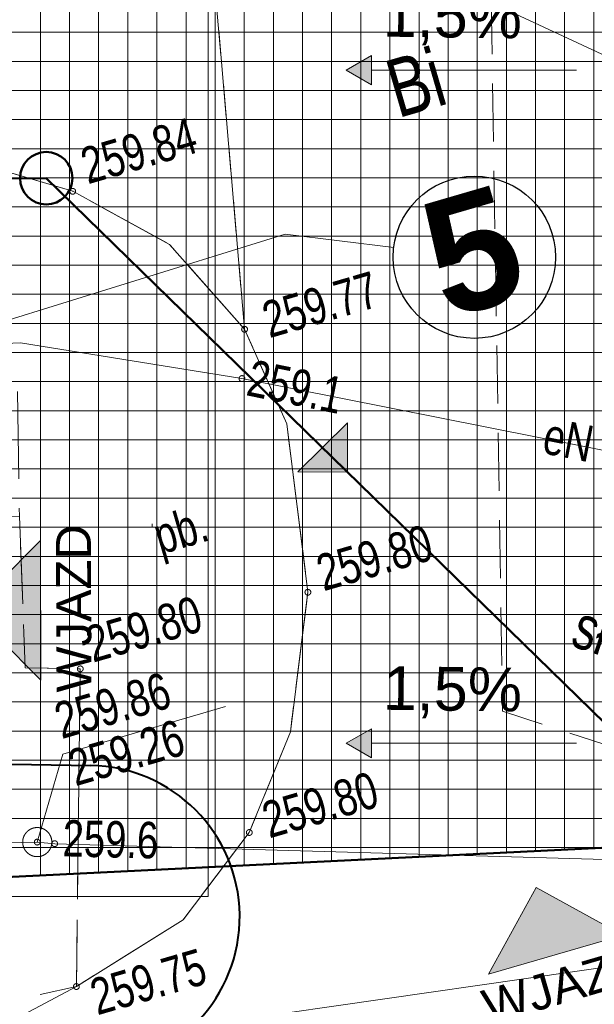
# Model space of a CAD drawing. Header units: millimetres. Extents: x -105537 to 923666, y -162842 to 175608.
# Tile 16 of 41: x 46145 to 56009, y -17193 to -283. Entities that reach past the tile are written whole.
import ezdxf
from ezdxf.enums import TextEntityAlignment as Align
from ezdxf.xclip import XClip

# ---------------------------------------------------------------- set-up
doc = ezdxf.new("R2010")
doc.units = ezdxf.units.MM
doc.header["$MEASUREMENT"] = 0
doc.header["$XCLIPFRAME"] = 0
for name, pattern in [('1', [1500, 1000, -500]), ('1053', [2000, 1500, -500]), ('1054', [2000, 1500, -500]), ('1086', [1500, 1000, -500]), ('HIDDEN', [0.375, 0.25, -0.125])]:
    doc.linetypes.add(name, pattern=pattern)
for name, color, linetype in [('A__!REF_RYSUNKI', 7, 'Continuous'), ('Nowe_02-PZT-OBIEKTY', 7, 'Continuous'), ('Nowe_199-Z Wymiary i opisy', 7, 'Continuous'), ('Nowe_A__STROPY', 7, 'Continuous'), ('Nowe_A_WYM_SYTUACJA', 7, 'Continuous')]:
    doc.layers.add(name, color=color, linetype=linetype)
for name, color, linetype, lineweight in [('A__!REF_RYSUNKI_Nr_pióra__1', 7, 'Continuous', 13), ('A_INSTAL_ELEKTRYCZNE_Nr_pióra__7', 7, 'Continuous', 13), ('Nowe_01-PZT-WYPEŁNIENIA_Nr_pióra__18', 9, 'Continuous', 13), ('Nowe_02-PZT-OBIEKTY_Nr_pióra__1', 7, 'Continuous', 13), ('Nowe_02-PZT-OBIEKTY_Nr_pióra__223', 34, 'Continuous', 50), ('Nowe_02-PZT-OBIEKTY_Nr_pióra__46', 7, 'Continuous', 15), ('Nowe_03-PZT-LINIE RÓŻNE_Nr_pióra__202', 7, 'Continuous', 40), ('Nowe_199-Z Wymiary i opisy_Nr_pióra__1', 7, 'Continuous', 13), ('Nowe_199-Z Wymiary i opisy_Nr_pióra__46', 7, 'Continuous', 15), ('Nowe_A__STROPY_Nr_pióra__89', 7, 'Continuous', 13), ('Nowe_A_TER_UZBROJENIE_Nr_pióra__223', 34, 'Continuous', 50), ('Nowe_A_TER_UZBROJENIE_Nr_pióra__5', 7, 'Continuous', 13), ('Nowe_A_WYM_SYTUACJA_Nr_pióra__1', 7, 'Continuous', 13), ('Nowe_A_WYM_SYTUACJA_Nr_pióra__45', 7, 'Continuous', 15), ('Nowe_A_WYM_SYTUACJA_Nr_pióra__85', 7, 'Continuous', 13), ('Wadowice Wałowa mdcp500_2_EGB_DzialkaEwidencyjna_Nr_pióra__3', 3, 'Continuous', 18), ('Wadowice Wałowa mdcp500_2_EGB_KonturUzytkuGruntowego_Nr_pióra__3', 3, 'Continuous', 18), ('Wadowice Wałowa mdcp500_2_GES_InneUrzadzeniaTowarzyszace_Nr_pióra__30', 30, 'Continuous', 18), ('Wadowice Wałowa mdcp500_2_GES_PrzewodElektroenergetyczny_Nr_pióra__1', 1, 'Continuous', 18), ('Wadowice Wałowa mdcp500_2_GES_PrzewodTelekomunikacyjny_Nr_pióra__30', 30, 'Continuous', 18), ('Wadowice Wałowa mdcp500_2_GES_Rzedna_Nr_pióra__1', 1, 'Continuous', 18), ('Wadowice Wałowa mdcp500_2_GES_Rzedna_Nr_pióra__30', 30, 'Continuous', 18), ('Wadowice Wałowa mdcp500_2_GES_UrzadzeniaTowarzyszczaceLin_Nr_pióra__7', 7, 'Continuous', 18), ('Wadowice Wałowa mdcp500_2_OT_Komunikacja_Nr_pióra__7', 7, 'Continuous', 18), ('Wadowice Wałowa mdcp500_2_OT_Rzedna_Nr_pióra__7', 7, 'Continuous', 18), ('Wadowice Wałowa mdcp500_2_OT_ZagospodarowanieTerenu_Nr_pióra__7', 7, 'Continuous', 18), ('Wadowice Wałowa mdcp500_3_0_Nr_pióra__1', 7, 'Continuous', 13)]:
    doc.layers.add(name, color=color, linetype=linetype, lineweight=lineweight)
for name, color, linetype, lineweight, true_color in [('Nowe_01-PZT-WYPEŁNIENIA_Nr_pióra__249', 7, 'Continuous', 13, 0x595959), ('Nowe_199-Z Wymiary i opisy_Nr_pióra__17', 7, 'Continuous', 30, 0xde1212), ('Nowe_199-Z Wymiary i opisy_Nr_pióra__58', 7, 'Continuous', 20, 0xdf0000), ('Nowe_A_TER_GRANICA_Nr_pióra__221', 7, 'Continuous', 50, 0xbcc01d), ('Wadowice Wałowa mdcp500_2_sluzebnosc_Nr_pióra__28', 7, 'Continuous', 18, 0x260900)]:
    doc.layers.add(name, color=color, linetype=linetype, lineweight=lineweight, true_color=true_color)
doc.styles.add('STYL_AUTOMATYCZNY_2', font='arial.ttf')
doc.styles.add('STYL_AUTOMATYCZNY_3', font='arial.ttf')
doc.styles.add('STYL_AUTOMATYCZNY_4', font='arial.ttf')
doc.styles.add('STYL_AUTOMATYCZNY_5', font='arial.ttf')
doc.styles.add('STYL_AUTOMATYCZNY_6', font='arial.ttf', dxfattribs={"width": 0.75})
doc.dimstyles.new('STYL_AUTOMATYCZNY__1', dxfattribs={"dimtxt": 1000, "dimasz": 570, "dimexe": 0.18, "dimexo": 0.0625, "dimgap": 0, "dimtad": 1, "dimlfac": 0.001, "dimzin": 0, "dimdsep": 46, "dimtxsty": 'STYL_AUTOMATYCZNY_5', "dimblk": 'ARROWHEAD_11', "dimblk1": 'ARROWHEAD_11', "dimblk2": 'ARROWHEAD_11', "dimcen": 0.09, "dimse1": 1, "dimse2": 1, "dimclrd": 7, "dimclre": 7, "dimclrt": 7, "dimadec": 0, "dimazin": 0, "dimtfac": 1, "dimtdec": 4, "dimtmove": 0, "dimatfit": 3, "dimfxl": 1, "dimtolj": 1, "dimtzin": 0, "dimarcsym": 0})
picture_1 = doc.add_image_def('image1.tif', size_in_pixel=(6904, 2168))

# ---------------------------------------------------------------- blocks, each defined once
blk = doc.blocks.new('Rysunek_1_3', base_point=(73226, -6125))
at = {"layer": 'Wadowice Wałowa mdcp500_3_0_Nr_pióra__1', "color": 7, "lineweight": 13}
image = blk.add_image(picture_1, insert=(-79879, -3368), size_in_units=(292228, 91739), rotation=16.24147, dxfattribs=at)
image.set_boundary_path([(-0.5, -0.5), (6903.5, 2167.5)])
blk = doc.blocks.new('Strop_2_1', base_point=(-12989, -15343))
at = {"layer": 'Nowe_A__STROPY_Nr_pióra__89', "color": 7, "linetype": 'Continuous', "lineweight": 13, "flags": 128}
blk.add_lwpolyline([(-12989, -15343), (49383, -15343), (49383, 26682), (-12989, 26682)], close=True, dxfattribs=at)
blk = doc.blocks.new('Symbol wejścia 27[1]_1', base_point=(46511, -11625))
at = {"layer": 'Nowe_02-PZT-OBIEKTY', "linetype": 'Continuous', "lineweight": 0, "true_color": 0x000000}
blk.add_hatch(color=18, dxfattribs=at).paths.add_polyline_path([(46511, -11625), (46501, -9226), (45306, -10430)])
at = {"layer": 'Nowe_02-PZT-OBIEKTY_Nr_pióra__1', "color": 7, "linetype": 'Continuous', "lineweight": 13}
for p, q in [((46501, -9226), (45306, -10430)), ((46511, -11625), (46501, -9226)), ((46511, -11625), (45306, -10430))]:
    blk.add_line(p, q, dxfattribs=at)
at = {"layer": 'Nowe_02-PZT-OBIEKTY_Nr_pióra__46', "color": 7, "lineweight": 15, "style": 'STYL_AUTOMATYCZNY_3'}
blk.add_attdef('txt', text='', height=600, rotation=90.2258, dxfattribs=at).set_placement((47073, -10394), align=Align.MIDDLE_CENTER)
blk = doc.blocks.new('Symbol wejścia 27[16]_1', base_point=(54194, -16676))
at = {"layer": 'Nowe_199-Z Wymiary i opisy', "linetype": 'Continuous', "lineweight": 0, "true_color": 0x000000}
blk.add_hatch(color=18, dxfattribs=at).paths.add_polyline_path([(54194, -16676), (56498, -16005), (55011, -15189)])
at = {"layer": 'Nowe_199-Z Wymiary i opisy_Nr_pióra__1', "color": 7, "linetype": 'Continuous', "lineweight": 13}
for p, q in [((54194, -16676), (55011, -15189)), ((56498, -16005), (55011, -15189)), ((54194, -16676), (56498, -16005))]:
    blk.add_line(p, q, dxfattribs=at)
at = {"layer": 'Nowe_199-Z Wymiary i opisy_Nr_pióra__46', "color": 7, "lineweight": 15, "style": 'STYL_AUTOMATYCZNY_3'}
blk.add_attdef('txt', text='', height=600, rotation=16.2415, dxfattribs=at).set_placement((55505, -16856), align=Align.MIDDLE_CENTER)
blk = doc.blocks.new('Symbol wejścia 27[19]_1', base_point=(51774, -7204))
at = {"layer": 'Nowe_02-PZT-OBIEKTY_Nr_pióra__223', "linetype": 'Continuous', "lineweight": 50}
blk.add_hatch(color=34, dxfattribs=at).paths.add_polyline_path([(51774, -7204), (50922, -8049), (51771, -8053)])
at = {"layer": 'Nowe_02-PZT-OBIEKTY_Nr_pióra__1', "color": 7, "linetype": 'Continuous', "lineweight": 13}
for p, q in [((51774, -7204), (50922, -8049)), ((51774, -7204), (51771, -8053)), ((50922, -8049), (51771, -8053))]:
    blk.add_line(p, q, dxfattribs=at)
blk = doc.blocks.new('Linia_10_1', base_point=(51751, -1150))
at = {"layer": 'Nowe_199-Z Wymiary i opisy', "linetype": 'Continuous', "lineweight": 0, "true_color": 0x000000}
blk.add_hatch(color=18, dxfattribs=at).paths.add_polyline_path([(51751, -1150), (52184, -1400), (52184, -900)])
at = {"layer": 'Nowe_199-Z Wymiary i opisy_Nr_pióra__1', "color": 7, "linetype": 'Continuous', "lineweight": 13}
for p, q in [((51751, -1150), (52184, -900)), ((52184, -900), (52184, -1400)), ((51751, -1150), (52184, -1400)), ((52184, -1150), (55706, -1150))]:
    blk.add_line(p, q, dxfattribs=at)
blk = doc.blocks.new('Linia_11_1', base_point=(51751, -12710))
at = {"layer": 'Nowe_199-Z Wymiary i opisy', "linetype": 'Continuous', "lineweight": 0, "true_color": 0x000000}
blk.add_hatch(color=18, dxfattribs=at).paths.add_polyline_path([(51751, -12710), (52184, -12960), (52184, -12460)])
at = {"layer": 'Nowe_199-Z Wymiary i opisy_Nr_pióra__1', "color": 7, "linetype": 'Continuous', "lineweight": 13}
for p, q in [((51751, -12710), (52184, -12460)), ((52184, -12460), (52184, -12960)), ((51751, -12710), (52184, -12960)), ((52184, -12710), (55706, -12710))]:
    blk.add_line(p, q, dxfattribs=at)
blk = doc.blocks.new('Polilinia_6_1', base_point=(44459, -5901))
at = {"layer": 'A__!REF_RYSUNKI', "linetype": 'Continuous', "lineweight": 0, "true_color": 0x000000}
blk.add_hatch(color=18, dxfattribs=at).paths.add_polyline_path([(44459, -5901), (44946, -6012), (44798, -5534)])
at = {"layer": 'A__!REF_RYSUNKI_Nr_pióra__1', "color": 7, "linetype": 'Continuous', "lineweight": 13}
for p, q in [((44459, -5901), (44798, -5534)), ((44798, -5534), (44946, -6012)), ((44459, -5901), (44946, -6012))]:
    blk.add_line(p, q, dxfattribs=at)
at = {"layer": 'A__!REF_RYSUNKI_Nr_pióra__1', "color": 7, "linetype": 'Continuous', "lineweight": 13, "flags": 128}
blk.add_lwpolyline([(44872, -5773), (50702, -3967), (52566, -4194)], dxfattribs=at)
blk = doc.blocks.new('*D83')
at = {"layer": 'Nowe_A_WYM_SYTUACJA_Nr_pióra__45', "linetype": 'Continuous', "lineweight": 15}
for points in [[(39365, 6908), (39376, 6850), (39409, 6802), (39457, 6769), (39515, 6758), (39572, 6769), (39621, 6802), (39653, 6850), (39665, 6908), (39653, 6965), (39621, 7014), (39572, 7046), (39515, 7058), (39457, 7046), (39409, 7014), (39376, 6965)], [(181743, -59771), (181754, -59829), (181787, -59877), (181835, -59910), (181893, -59921), (181950, -59910), (181999, -59877), (182031, -59829), (182043, -59771), (182031, -59714), (181999, -59665), (181950, -59633), (181893, -59621), (181835, -59633), (181787, -59665), (181754, -59714)]]:
    blk.add_hatch(color=7, dxfattribs=at).paths.add_polyline_path(points)
at = {"layer": 'Nowe_A_WYM_SYTUACJA_Nr_pióra__45', "color": 7, "linetype": 'Continuous', "lineweight": 15}
for centre in [(39515, 6908), (181893, -59771)]:
    blk.add_circle(centre, 150, dxfattribs=at)
at = {"layer": 'Nowe_A_WYM_SYTUACJA_Nr_pióra__85', "color": 7, "linetype": 'Continuous', "lineweight": 13}
for p, q in [((39578, 7044), (39753, 7417)), ((39243, 7035), (39379, 6971)), ((39276, 6398), (39451, 6772)), ((39651, 6844), (181757, -59708)), ((181956, -59635), (182131, -59262)), ((182029, -59835), (182164, -59899)), ((181654, -60281), (181829, -59907))]:
    blk.add_line(p, q, dxfattribs=at)
at = {"layer": 'Nowe_A_WYM_SYTUACJA_Nr_pióra__1', "color": 7, "lineweight": 13, "insert": (108889, -25361), "char_height": 1000, "attachment_point": 7, "rotation": 334.9052, "style": 'STYL_AUTOMATYCZNY_5'}
blk.add_mtext('\\A1;{\\pql;\\fArial|b1|i0|c238|p0;\\W1.000000;157,22}', dxfattribs=at)
blk = doc.blocks.new('ARROWHEAD_11')
at = {"color": 0, "linetype": 'Continuous', "lineweight": 0}
blk.add_line((0, 0), (-1, 0), dxfattribs=at)
at = {"color": 0, "linetype": 'Continuous', "lineweight": 0, "const_width": 0.25, "flags": 128}
blk.add_lwpolyline([(-0.125, 0, 1), (0.125, 0, 1)], format="xyb", close=True, dxfattribs=at)
blk = doc.blocks.new('Rysunek_3_2', base_point=(-5551989123, -7375062639))
at = {"layer": 'Wadowice Wałowa mdcp500_2_EGB_DzialkaEwidencyjna_Nr_pióra__3', "color": 3, "linetype": 'Continuous', "lineweight": 18, "flags": 128}
for points in [[(-7211, 18978), (-6905, -14680), (26261, -15975), (72069, -13723), (72003, -7275), (58811, -7722), (58549, 8659), (51814, 10790), (44561, 15989), (43932, 16826), (43847, 30884), (13284, 30177), (13400, 19233)], [(72353, -21598), (72069, -13723), (26261, -15975), (-6905, -14680), (-6866, -18678), (55554, -21138)]]:
    blk.add_lwpolyline(points, close=True, dxfattribs=at)
at = {"layer": 'Wadowice Wałowa mdcp500_2_GES_InneUrzadzeniaTowarzyszace_Nr_pióra__30', "color": 30, "linetype": 'Continuous', "lineweight": 18}
blk.add_circle((46447, -14407), 250, dxfattribs=at)
at = {"layer": 'Wadowice Wałowa mdcp500_2_GES_PrzewodElektroenergetyczny_Nr_pióra__1', "color": 1, "linetype": 'Continuous', "lineweight": 18, "flags": 128}
for points in [[(43781, -5934), (46159, -5835), (49961, -6446), (57590, -7963), (59328, -9030), (59657, -9194), (71871, -14510), (102085, -14645), (109871, -14685)], [(75139, -8423), (73209, -8735), (72854, -8839), (72761, -9199), (72870, -10324), (73132, -13976), (72916, -14414), (72374, -14593), (71200, -14601), (67173, -14973), (47440, -17815), (46012, -18168), (44292, -18305), (28764, -18027), (28367, -18163), (28268, -18505), (28377, -24097), (28302, -24629), (27887, -25063), (26120, -25255), (25110, -25362), (23034, -25279)]]:
    blk.add_lwpolyline(points, dxfattribs=at)
at = {"layer": 'Wadowice Wałowa mdcp500_2_GES_PrzewodTelekomunikacyjny_Nr_pióra__30', "color": 30, "linetype": 'Continuous', "lineweight": 18, "flags": 128}
blk.add_lwpolyline([(60413, -14828), (46747, -14434), (46447, -14407), (45640, -14423)], dxfattribs=at)
at = {"layer": 'Wadowice Wałowa mdcp500_2_GES_Rzedna_Nr_pióra__1', "color": 1, "linetype": 'Continuous', "lineweight": 18}
blk.add_circle((49961, -6446), 50, dxfattribs=at)
at = {"layer": 'Wadowice Wałowa mdcp500_2_GES_Rzedna_Nr_pióra__30', "color": 30, "linetype": 'Continuous', "lineweight": 18, "flags": 128}
blk.add_lwpolyline([(46447, -14407), (46885, -12895), (49679, -12081)], dxfattribs=at)
at = {"layer": 'Wadowice Wałowa mdcp500_2_GES_Rzedna_Nr_pióra__30', "color": 30, "linetype": 'Continuous', "lineweight": 18}
for centre in [(46447, -14407), (46747, -14434)]:
    blk.add_circle(centre, 50, dxfattribs=at)
at = {"layer": 'Wadowice Wałowa mdcp500_2_GES_UrzadzeniaTowarzyszczaceLin_Nr_pióra__7', "color": 7, "linetype": 'Continuous', "lineweight": 18, "flags": 128}
blk.add_lwpolyline([(26120, -25255), (27887, -25063), (28302, -24629), (28377, -24097), (28268, -18505), (28367, -18163), (28764, -18027), (44292, -18305), (46012, -18168), (47440, -17815), (67173, -14973), (71200, -14601), (72374, -14593), (72916, -14414), (73132, -13976), (72870, -10324), (72761, -9199), (72854, -8839), (73209, -8735)], dxfattribs=at)
at = {"layer": 'Wadowice Wałowa mdcp500_2_OT_Komunikacja_Nr_pióra__7', "color": 7, "linetype": '1053', "lineweight": 18, "flags": 128}
blk.add_lwpolyline([(71960, -13672), (57320, -8896), (57149, 6064), (56160, 6671), (56118, 9961), (51387, 11936), (44301, 15059), (44269, 15383), (44009, 15453), (43752, 15264), (43714, 12638), (43742, 6678), (47437, 5651), (49147, 4357), (50006, -5600), (50729, -7222), (51093, -10116), (50792, -12516), (50087, -14242), (48950, -15740), (47118, -16888), (45080, -17971), (42823, -18483), (38141, -18680), (22236, -18356), (13453, -18206)], dxfattribs=at)
at = {"layer": 'Wadowice Wałowa mdcp500_2_OT_Komunikacja_Nr_pióra__7', "color": 7, "linetype": '1054', "lineweight": 18, "flags": 128}
for points in [[(50006, -5600), (48717, -4142), (47056, -3230), (43705, -2238), (43715, -808), (43742, 6678), (47437, 5651), (49147, 4357)], [(43705, -2238), (47056, -3230), (48717, -4142), (50006, -5600), (50729, -7222), (51093, -10116), (50792, -12516), (50087, -14242), (48950, -15740), (47118, -16888), (47185, -11432), (46242, -11414), (46140, -8809), (46103, -6466), (43790, -6536), (43754, -3838), (43718, -2786)]]:
    blk.add_lwpolyline(points, close=True, dxfattribs=at)
at = {"layer": 'Wadowice Wałowa mdcp500_2_OT_Komunikacja_Nr_pióra__7', "color": 7, "linetype": 'Continuous', "lineweight": 18, "flags": 128}
blk.add_lwpolyline([(43705, -2238), (47056, -3230), (48717, -4142), (50006, -5600), (50729, -7222), (51093, -10116), (50792, -12516), (50087, -14242), (48950, -15740), (47118, -16888)], dxfattribs=at)
at = {"layer": 'Wadowice Wałowa mdcp500_2_OT_Rzedna_Nr_pióra__7', "color": 7, "linetype": 'Continuous', "lineweight": 18}
for centre in [(47056, -3230), (50006, -5600), (51093, -10116), (47185, -11432), (50087, -14242), (47118, -16888)]:
    blk.add_circle(centre, 50, dxfattribs=at)
at = {"layer": 'Wadowice Wałowa mdcp500_2_OT_ZagospodarowanieTerenu_Nr_pióra__7', "color": 7, "linetype": '1086', "lineweight": 18, "flags": 128}
blk.add_lwpolyline([(47118, -16888), (47185, -11432), (46242, -11414), (46140, -8809), (43816, -8840), (43873, -13042), (1701, -13797), (-2300, -13900), (-2439, -15066), (-32750, -14240), (-41314, -14339), (-41471, -14656), (-39494, -15653), (-37191, -16336), (-15106, -16600), (-6837, -16701), (4661, -16841), (22253, -17236), (44233, -17531)], close=True, dxfattribs=at)
at = {"layer": 'Wadowice Wałowa mdcp500_2_sluzebnosc_Nr_pióra__28', "color": 18, "linetype": '1', "lineweight": 18, "true_color": 0x260900, "flags": 128}
blk.add_lwpolyline([(72222, -17983), (54435, -12159), (54081, 10073)], dxfattribs=at)
at = {"layer": 'Wadowice Wałowa mdcp500_2_EGB_KonturUzytkuGruntowego_Nr_pióra__3', "color": 3, "linetype": 'Continuous', "lineweight": 18, "insert": (52638, -1977), "char_height": 1000, "attachment_point": 7, "rotation": 16.2415, "style": 'STYL_AUTOMATYCZNY_6'}
blk.add_mtext('\\A1;{\\pql;\\fArial|b0|i0|c238|p0;\\W0.750000;Bi}', dxfattribs=at)
at = {"layer": 'Wadowice Wałowa mdcp500_2_GES_PrzewodElektroenergetyczny_Nr_pióra__1', "color": 1, "linetype": 'Continuous', "lineweight": 18, "insert": (55154, -7419), "char_height": 625, "attachment_point": 4, "rotation": 348.754, "style": 'STYL_AUTOMATYCZNY_6'}
blk.add_mtext('\\A1;{\\pql;\\fArial|b0|i0|c238|p0;\\W0.750000;eN}', dxfattribs=at)
at = {"layer": 'Wadowice Wałowa mdcp500_2_GES_Rzedna_Nr_pióra__1', "color": 1, "linetype": 'Continuous', "lineweight": 18, "insert": (50074, -6427), "char_height": 625, "attachment_point": 4, "rotation": 348.5244, "style": 'STYL_AUTOMATYCZNY_6'}
blk.add_mtext('\\A1;{\\pql;\\fArial|b0|i0|c238|p0;\\W0.750000;259.1}', dxfattribs=at)
at = {"layer": 'Wadowice Wałowa mdcp500_2_GES_Rzedna_Nr_pióra__30', "color": 30, "linetype": 'Continuous', "lineweight": 18, "char_height": 625, "style": 'STYL_AUTOMATYCZNY_6'}
for s, insert, attachment_point, rotation in [('\\A1;{\\pql;\\fArial|b0|i0|c238|p0;\\W0.750000;259.86}', (46869, -12648), 7, 16.2415), ('\\A1;{\\pql;\\fArial|b0|i0|c238|p0;\\W0.750000;259.26}', (47105, -13458), 7, 16.2415), ('\\A1;{\\pql;\\fArial|b0|i0|c238|p0;\\W0.750000;259.6}', (46885, -14343), 4, 358.6654)]:
    blk.add_mtext(s, dxfattribs=dict(at, insert=insert, attachment_point=attachment_point, rotation=rotation))
at = {"layer": 'Wadowice Wałowa mdcp500_2_OT_Komunikacja_Nr_pióra__7', "color": 7, "linetype": 'Continuous', "lineweight": 18, "insert": (48499, -9261), "char_height": 625, "attachment_point": 4, "rotation": 16.2415, "style": 'STYL_AUTOMATYCZNY_6'}
blk.add_mtext('\\A1;{\\pql;\\fArial|b0|i0|c238|p0;\\W0.750000;pb.}', dxfattribs=at)
at = {"layer": 'Wadowice Wałowa mdcp500_2_OT_Rzedna_Nr_pióra__7', "color": 7, "linetype": 'Continuous', "lineweight": 18, "char_height": 625, "attachment_point": 7, "rotation": 16.2415, "style": 'STYL_AUTOMATYCZNY_6'}
for s, insert in [('\\A1;{\\pql;\\fArial|b0|i0|c238|p0;\\W0.750000;259.84}', (47318, -3120)), ('\\A1;{\\pql;\\fArial|b0|i0|c238|p0;\\W0.750000;259.77}', (50435, -5763)), ('\\A1;{\\pql;\\fArial|b0|i0|c238|p0;\\W0.750000;259.80}', (51364, -10110)), ('\\A1;{\\pql;\\fArial|b0|i0|c238|p0;\\W0.750000;259.80}', (47406, -11336)), ('\\A1;{\\pql;\\fArial|b0|i0|c238|p0;\\W0.750000;259.80}', (50432, -14354)), ('\\A1;{\\pql;\\fArial|b0|i0|c238|p0;\\W0.750000;259.75}', (47480, -17392))]:
    blk.add_mtext(s, dxfattribs=dict(at, insert=insert))
at = {"layer": 'Wadowice Wałowa mdcp500_2_sluzebnosc_Nr_pióra__28', "color": 18, "linetype": 'Continuous', "lineweight": 18, "true_color": 0x260900, "insert": (55508, -11243), "char_height": 750, "attachment_point": 7, "rotation": 341.8712, "style": 'STYL_AUTOMATYCZNY_6'}
blk.add_mtext('\\A1;{\\pql;\\fArial|b0|i0|c238|p0;\\W0.750000;służebność przejazdu i przechodu}', dxfattribs=at)

msp = doc.modelspace()

# ---------------------------------------------------------------- hatches: boundary and pattern name
at = {"layer": 'Nowe_01-PZT-WYPEŁNIENIA_Nr_pióra__18', "linetype": 'Continuous', "lineweight": 13}
h = msp.add_hatch(dxfattribs=at)
h.set_pattern_fill('Siatka_50x50_0001', color=9, style=0, pattern_type=2)
h.set_pattern_definition([(0, (0, 0), (0, 500), []), (90, (0, 0), (-500, 0), [])])
h.paths.add_polyline_path([(-184.236, -18027.891), (4569.444, -18065.255), (7554.494, -18112.6, -0.500069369), (6389.114, -15934.551, -0.302155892), (7522.379, -15243.133), (26260.529, -15975.15), (44272.183, -15089.744), (72068.868, -13723.331), (57320.046, -8895.707), (57149.339, 6063.549), (56159.937, 6671.073), (56124.967, 9428.206), (51798.798, 10801.337), (48345.188, 13276.629), (44300.68, 15058.952), (44218.786, 15382.962), (44250.893, 16401.486), (43931.658, 16826.273), (43846.655, 30883.501), (13284.423, 30177.497), (13400.043, 19233.058), (13444.763, 15000), (36500, 15000), (36500, 0), (0, 0), (49.07, -14951.184), (276.737, -14960.078, -0.402677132), (1428.612, -16157.229, -0.373220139)])
h.paths.add_polyline_path([(43704.623, -2238.054), (43714.982, -821.629), (43815.663, -8840.491), (43873.089, -13042.11), (43736.422, -3838.389)], flags=0)

# ---------------------------------------------------------------- linework, layer by layer
at = {"layer": 'Nowe_01-PZT-WYPEŁNIENIA_Nr_pióra__249', "color": 251, "linetype": 'Continuous', "lineweight": 13, "true_color": 0x595959, "flags": 128}
msp.add_lwpolyline([(26260.529, -15975.15), (44272.183, -15089.744), (72068.868, -13723.331), (57320.046, -8895.707), (57149.339, 6063.549), (56159.937, 6671.073), (56124.967, 9428.206), (51798.798, 10801.337), (48345.188, 13276.629), (44300.68, 15058.952), (44218.786, 15382.962), (44250.893, 16401.486), (43931.658, 16826.273), (43846.655, 30883.501)], dxfattribs=at)
at = {"layer": 'Nowe_03-PZT-LINIE RÓŻNE_Nr_pióra__202', "color": 7, "linetype": 'Continuous', "lineweight": 40}
msp.add_lwpolyline([(42822.91, -18482.967), (47431.235, -18288.788, 0.971297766), (47363.699, -13091.431)], format="xyb", dxfattribs=at)
msp.add_lwpolyline([(44305.203, -13042.11), (47363.699, -13091.431)], dxfattribs=at)
at = {"layer": 'Nowe_199-Z Wymiary i opisy_Nr_pióra__17', "color": 12, "linetype": 'Continuous', "lineweight": 30, "true_color": 0xde1212}
msp.add_circle((53950.152, -4362.354), 1393.986, dxfattribs=at)
at = {"layer": 'Nowe_A_TER_GRANICA_Nr_pióra__221', "color": 52, "linetype": 'Continuous', "lineweight": 50, "true_color": 0xbcc01d}
msp.add_lwpolyline([(-7211.241, 18978.2), (-6905.449, -14679.502), (26260.529, -15975.15), (44272.183, -15089.744), (72068.868, -13723.331), (72002.577, -7274.509), (58811.23, -7721.795), (58549.387, 8658.691), (51798.798, 10801.337), (44560.984, 15988.867), (43931.658, 16826.273), (43846.655, 30883.501), (13284.423, 30177.497)], dxfattribs=at)
at = {"layer": 'Nowe_A_TER_UZBROJENIE_Nr_pióra__223', "color": 34, "linetype": 'Continuous', "lineweight": 50}
for p, q in [((46600.97, -3005.391), (1872.984, -3251.408)), ((56940.069, -13100.099), (46600.97, -3005.391))]:
    msp.add_line(p, q, dxfattribs=at)
msp.add_circle((46600.97, -3005.391), 450, dxfattribs=at)
at = {"layer": 'Nowe_A_TER_UZBROJENIE_Nr_pióra__5', "color": 7, "linetype": 'HIDDEN', "lineweight": 13}
msp.add_line((48417.538, -9001.135), (48418.767, -8938.61), dxfattribs=at)

# ---------------------------------------------------------------- block references
at = {"layer": 'A__!REF_RYSUNKI', "color": 7, "linetype": 'Continuous', "lineweight": 13}
ref = msp.add_blockref('Rysunek_1_3', (73225.66, -6125.131), dxfattribs=at)
XClip(ref).set_block_clipping_path([(-93517.5507872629, 43450.1606019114), (110816.6640264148, 102975.132325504), (124455.4531805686, 56156.6090716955), (200686.4574784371, 78363.6015689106), (175028.2618212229, 166441.7158685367), (-105536.9572903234, 84709.7516477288)])
ref = msp.add_blockref('Rysunek_3_2', (-5551989123.249, -7375062639.407), dxfattribs=at)
XClip(ref).set_block_clipping_path([(-61241.4531575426, -107607.1502755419), (18474.2309784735, -84385.0293576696), (39659.2429552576, -157107.8322890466), (251319.9927157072, -95448.5543467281), (195865.5394707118, 94912.5971797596), (119370.7429366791, 72628.7588867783), (110592.302622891, 102762.9304267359), (-104289.334739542, 40165.3698595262)])
msp.add_blockref('Polilinia_6_1', (44458.681, -5900.871), dxfattribs=at)
at = {"layer": 'Nowe_02-PZT-OBIEKTY', "color": 7, "linetype": 'Continuous', "lineweight": 13}
msp.add_blockref('Symbol wejścia 27[19]_1', (51774.09, -7204.224), dxfattribs=at)
msp.add_blockref('Symbol wejścia 27[1]_1', (46510.649, -11625.495), dxfattribs=at).add_auto_attribs({'txt': 'WJAZD'})
at = {"layer": 'Nowe_199-Z Wymiary i opisy', "color": 7, "linetype": 'Continuous', "lineweight": 13}
for name, p in [('Linia_10_1', (51751.325, -1150.096)), ('Linia_11_1', (51751.325, -12710.272))]:
    msp.add_blockref(name, p, dxfattribs=at)
msp.add_blockref('Symbol wejścia 27[16]_1', (54194.24, -16676.296), dxfattribs=at).add_auto_attribs({'txt': 'WJAZD'})
at = {"layer": 'Nowe_A__STROPY', "color": 7, "linetype": 'Continuous', "lineweight": 13}
msp.add_blockref('Strop_2_1', (-12989.279, -15342.714), dxfattribs=at)

# ---------------------------------------------------------------- texts
at = {"layer": 'A_INSTAL_ELEKTRYCZNE_Nr_pióra__7', "color": 7, "linetype": 'Continuous', "lineweight": 13, "insert": (50274.93, -6877.801), "char_height": 600, "attachment_point": 7, "style": 'STYL_AUTOMATYCZNY_2'}
msp.add_mtext('\\A1;{\\pql;\\fArial|b1|i0|c238|p0;\\W1.000000; }', dxfattribs=at)
at = {"layer": 'Nowe_199-Z Wymiary i opisy_Nr_pióra__17', "color": 12, "linetype": 'Continuous', "lineweight": 30, "true_color": 0xde1212, "insert": (54207.238, -5244.867), "char_height": 2000, "attachment_point": 8, "rotation": 16.2414656, "style": 'STYL_AUTOMATYCZNY_2'}
msp.add_mtext('\\A1;{\\pqc;\\fArial|b1|i0|c238|p0;\\W1.000000;5}', dxfattribs=at)
at = {"layer": 'Nowe_199-Z Wymiary i opisy_Nr_pióra__58', "color": 12, "linetype": 'Continuous', "lineweight": 20, "true_color": 0xdf0000, "char_height": 750, "attachment_point": 2, "rotation": 359.2303005, "style": 'STYL_AUTOMATYCZNY_4'}
for insert in [(53580.124, 160.112), (53580.124, -11400.064)]:
    msp.add_mtext('\\A1;{\\pqc;\\fArial|b0|i0|c238|p0;\\W1.000000;1,5\\fArial|b0|i0|c238|p0;\\W1.000000;%}', dxfattribs=dict(at, insert=insert))

# ---------------------------------------------------------------- dimensions: what is measured, and where the dimension line sits
at = {"layer": 'Nowe_A_WYM_SYTUACJA', "color": 7, "linetype": 'Continuous', "lineweight": 13}
dim = msp.add_linear_dim(base=(181892.795, -59771.324), p1=(36350, 150), p2=(178697.338, -66594.492), angle=334.9051577, dimstyle='STYL_AUTOMATYCZNY__1', dxfattribs=at)
dim.commit()
dim.dimension.update_dxf_attribs({"geometry": '*D83', "text_midpoint": (110962.915, -25780.164), "dimtype": 160, "text_rotation": 334.9051577})

doc.saveas('drawing.dxf')
